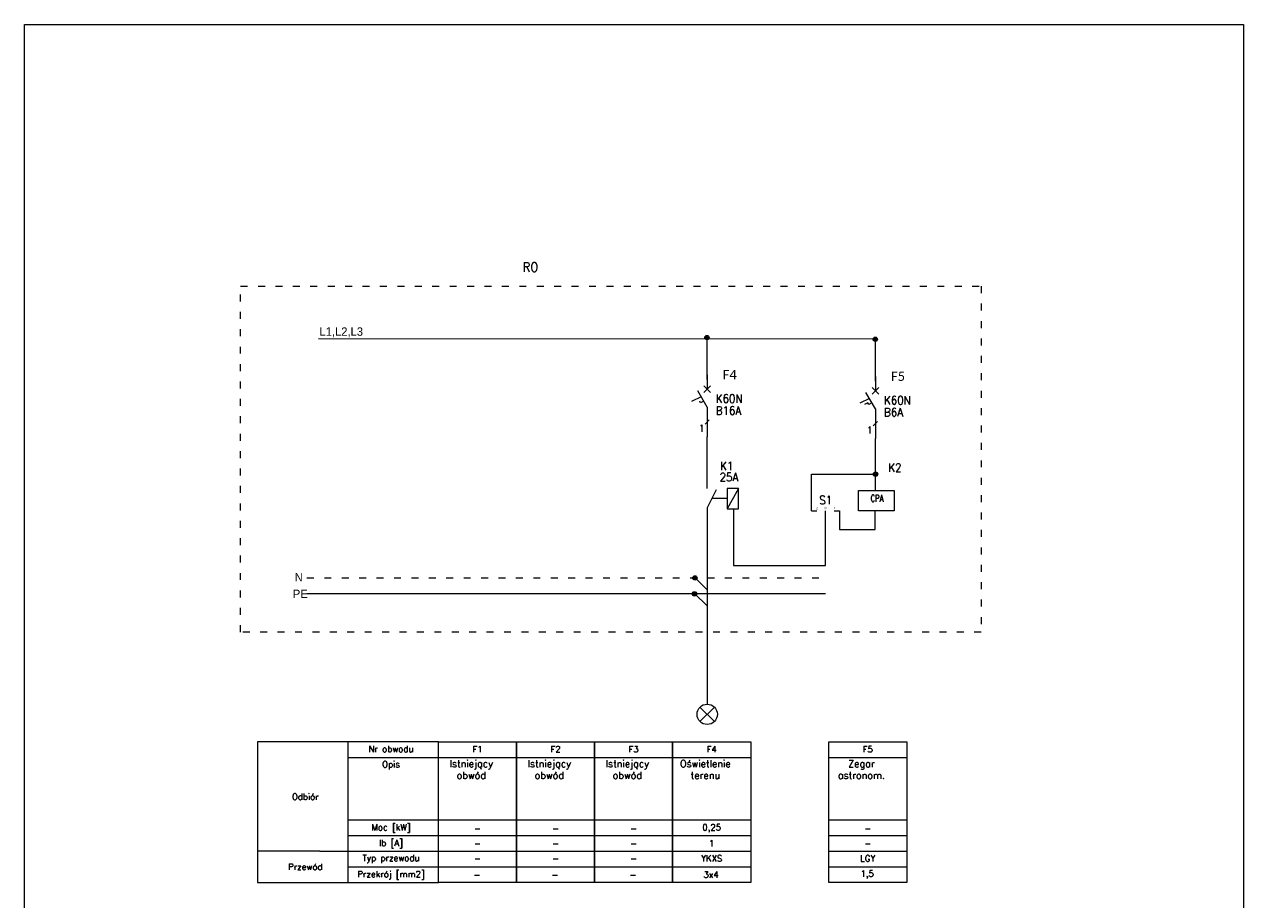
# Model space of a CAD drawing. Header units: millimetres. Extents: x 730 to 10409, y 1134 to 11940.
# Tile 5 of 49: x 4018 to 6118, y 2618 to 4126. Entities that reach past the tile are written whole.
import ezdxf
from ezdxf.enums import TextEntityAlignment as Align

# ---------------------------------------------------------------- set-up
doc = ezdxf.new("R2010")
doc.units = ezdxf.units.MM
doc.linetypes.add('ACAD_ISO03W100', pattern=[30, 12, -18])
doc.layers.add('Schematy elektryka', color=7, linetype='Continuous', lineweight=9)
doc.styles.add('ELEKTR', font='romans.shx', dxfattribs={"width": 0.7})
doc.styles.add('ELEKTRYKA', font='simplex.shx')
doc.styles.add('SBC_Oz', font='Calibri', dxfattribs={"height": 2})
doc.styles.add('STYLE3', font='romans.shx', dxfattribs={"width": 0.7, "height": 20})

msp = doc.modelspace()

# ---------------------------------------------------------------- hatches: boundary and pattern name
at = {"layer": 'Schematy elektryka', "lineweight": 15, "ltscale": 20}
h = msp.add_hatch(color=1, dxfattribs=at)
edge = h.paths.add_edge_path()
edge.add_arc((5193.23, 3586.29), 3.71, 0, 360)
h = msp.add_hatch(color=1, dxfattribs=at)
edge = h.paths.add_edge_path()
edge.add_arc((5483.04, 3583.44), 3.71, 0, 360)
h = msp.add_hatch(color=1, dxfattribs=at)
edge = h.paths.add_edge_path()
edge.add_arc((5483.73, 3350.92), 3.71, 0, 360)
h = msp.add_hatch(color=1, dxfattribs=at)
edge = h.paths.add_edge_path()
edge.add_arc((5172.47, 3172.04), 3.71, 0, 360)
h = msp.add_hatch(color=1, dxfattribs=at)
edge = h.paths.add_edge_path()
edge.add_arc((5171.7, 3144.67), 3.71, 0, 360)

# ---------------------------------------------------------------- linework, layer by layer
at = {"layer": 'Schematy elektryka', "lineweight": 15}
for p, q in [((4524.37, 3584.69), (5483.34, 3584.37)), ((4575.02, 2889.4), (4419.11, 2889.4)), ((4575.02, 2647.48), (4575.02, 2889.4)), ((4575.02, 2862.52), (4730.92, 2862.52)), ((4730.92, 2862.52), (4865.32, 2862.52)), ((4865.32, 2862.52), (4999.72, 2862.52)), ((4999.72, 2862.52), (5134.12, 2862.52)), ((4575.02, 2755), (4730.92, 2755)), ((4730.92, 2755), (4865.32, 2755)), ((4865.32, 2755), (4999.72, 2755)), ((4999.72, 2755), (5134.12, 2755)), ((4575.02, 2728.12), (4730.92, 2728.12)), ((4730.92, 2728.12), (4865.32, 2728.12)), ((4865.32, 2728.12), (4999.72, 2728.12)), ((4999.72, 2728.12), (5134.12, 2728.12)), ((4526.63, 2701.24), (4419.11, 2701.24)), ((4526.63, 2701.24), (4650.28, 2701.24)), ((4526.63, 2701.24), (4730.92, 2701.24)), ((4730.92, 2701.24), (4865.32, 2701.24)), ((4865.32, 2701.24), (4999.72, 2701.24)), ((4999.72, 2701.24), (5134.12, 2701.24)), ((4575.02, 2674.36), (4730.92, 2674.36)), ((4730.92, 2674.36), (4865.32, 2674.36)), ((4865.32, 2674.36), (4999.72, 2674.36)), ((4999.72, 2674.36), (5134.12, 2674.36)), ((4419.11, 2647.48), (4575.02, 2647.48)), ((4472.87, 2647.48), (4472.87, 2647.48))]:
    msp.add_line(p, q, dxfattribs=at)
at = {"layer": 'Schematy elektryka', "color": 1, "lineweight": 15}
for p, q in [((5193.52, 3513.99), (5193.52, 3587.23)), ((5483.34, 3511.14), (5483.34, 3584.37)), ((5193.52, 3522.19), (5193.52, 3535.63)), ((5483.34, 3519.34), (5483.34, 3532.78)), ((5193.52, 3522.19), (5193.52, 3497.5)), ((5483.34, 3519.34), (5483.34, 3494.65)), ((5193.52, 3466.25), (5177.26, 3494.41)), ((5193.52, 3497.5), (5187.79, 3503.24)), ((5193.52, 3497.5), (5187.79, 3491.76)), ((5193.52, 3497.5), (5199.26, 3503.24)), ((5193.52, 3497.5), (5199.26, 3491.76)), ((5483.34, 3463.4), (5467.08, 3491.56)), ((5483.34, 3494.65), (5477.6, 3500.38)), ((5483.34, 3494.65), (5477.6, 3488.91)), ((5483.34, 3494.65), (5489.07, 3500.38)), ((5483.34, 3494.65), (5489.07, 3488.91)), ((5183.34, 3483.9), (5166.69, 3476.13)), ((5181.99, 3473.89), (5180.66, 3476.75)), ((5187.6, 3476.51), (5181.99, 3473.89)), ((5193.52, 3466.25), (5193.52, 3441.56)), ((5473.15, 3481.04), (5456.5, 3473.28)), ((5470.47, 3473.9), (5464.75, 3471.23)), ((5471.8, 3471.04), (5470.47, 3473.9)), ((5477.41, 3473.66), (5471.8, 3471.04)), ((5193.52, 3446.79), (5193.52, 3415.29)), ((5483.34, 3463.4), (5483.34, 3438.71)), ((5483.34, 3443.94), (5483.34, 3412.44)), ((5193.52, 3419.91), (5193.52, 3419.91)), ((5483.34, 3417.06), (5483.34, 3417.06)), ((5193.55, 3151.88), (5172.95, 3172.07)), ((5192.77, 3124.51), (5172.18, 3144.7)), ((5134.12, 2862.52), (5268.52, 2862.52)), ((5402.92, 2862.52), (5537.32, 2862.52)), ((5134.12, 2755), (5268.52, 2755)), ((5402.92, 2755), (5537.32, 2755)), ((5134.12, 2728.12), (5268.52, 2728.12)), ((5402.92, 2728.12), (5537.32, 2728.12)), ((5134.12, 2701.24), (5268.52, 2701.24)), ((5402.92, 2701.24), (5537.32, 2701.24)), ((5134.12, 2674.36), (5268.52, 2674.36)), ((5402.92, 2674.36), (5537.32, 2674.36))]:
    msp.add_line(p, q, dxfattribs=at)
at = {"layer": 'Schematy elektryka', "color": 1, "lineweight": 15, "ltscale": 2}
for p, q in [((5197.12, 3444.5), (5189.92, 3437.3)), ((5486.94, 3441.65), (5479.74, 3434.45)), ((5181.61, 2949.08), (5205.61, 2925.08)), ((5205.61, 2949.08), (5181.61, 2925.08))]:
    msp.add_line(p, q, dxfattribs=at)
at = {"layer": 'Schematy elektryka', "color": 1}
for p, q in [((5193.52, 3326.16), (5193.52, 3415.29)), ((5483.34, 3323.3), (5483.34, 3412.44)), ((5373.11, 3287.84), (5373.11, 3350.85)), ((5373.11, 3350.85), (5483.32, 3350.85)), ((5193.52, 3293.08), (5193.52, 3257.35)), ((5238.8, 3290.94), (5238.8, 3193.69)), ((5373.11, 3287.84), (5382.21, 3287.84)), ((5397.31, 3193.69), (5397.31, 3287.84)), ((5412.42, 3287.84), (5421.51, 3287.84)), ((5421.51, 3287.84), (5421.51, 3255.33)), ((5483.18, 3255.33), (5483.18, 3287.75)), ((5193.52, 3257.35), (5193.52, 2955.05)), ((5421.51, 3255.33), (5483.18, 3255.33)), ((5238.8, 3193.69), (5397.31, 3193.69))]:
    msp.add_line(p, q, dxfattribs=at)
at = {"layer": 'Schematy elektryka', "color": 1, "lineweight": 15, "ltscale": 0.6}
for p, q in [((5208.91, 3323.99), (5193.52, 3293.08)), ((5247.23, 3326.39), (5228.04, 3290.95))]:
    msp.add_line(p, q, dxfattribs=at)
at = {"layer": 'Schematy elektryka', "color": 1, "lineweight": 15, "ltscale": 0.3}
msp.add_line((5227.52, 3309.21), (5201.55, 3309.21), dxfattribs=at)
at = {"layer": 'Schematy elektryka', "linetype": 'ACAD_ISO03W100'}
msp.add_line((4504.16, 3172.56), (5393.61, 3172.41), dxfattribs=at)
at = {"layer": 'Schematy elektryka', "linetype": 'ByBlock', "lineweight": 15, "ltscale": 0.7}
msp.add_line((4503.89, 3145.49), (5397.3, 3145.22), dxfattribs=at)
at = {"layer": 'Schematy elektryka'}
msp.add_line((4419.11, 2889.4), (4419.11, 2647.48), dxfattribs=at)
msp.add_lwpolyline([(4017.52, 4125.97), (6117.52, 4125.97), (6117.52, 1155.97), (4017.52, 1155.97)], close=True, dxfattribs=at)
at = {"layer": 'Schematy elektryka', "linetype": 'ACAD_ISO03W100'}
msp.add_lwpolyline([(4390.03, 3674.71), (5665.64, 3674.71), (5665.64, 3078.59), (4390.03, 3078.59)], close=True, dxfattribs=at)
at = {"layer": 'Schematy elektryka', "color": 1, "lineweight": 15, "ltscale": 0.6}
for points in [[(5247.23, 3326.39), (5228.04, 3326.39), (5228.04, 3290.95), (5247.23, 3290.95)], [(5454.06, 3322.83), (5515.84, 3322.83), (5515.84, 3287.84), (5454.06, 3287.84)]]:
    msp.add_lwpolyline(points, close=True, dxfattribs=at)
at = {"layer": 'Schematy elektryka', "lineweight": 15}
msp.add_lwpolyline([(4526.63, 2647.48), (4730.92, 2647.48), (4730.92, 2889.4), (4526.63, 2889.4)], dxfattribs=at)
for points in [[(4730.92, 2647.48), (4730.92, 2889.4), (4865.32, 2889.4), (4865.32, 2647.48)], [(4865.32, 2647.48), (4865.32, 2889.4), (4999.72, 2889.4), (4999.72, 2647.48)], [(4999.72, 2647.48), (4999.72, 2889.4), (5134.12, 2889.4), (5134.12, 2647.48)]]:
    msp.add_lwpolyline(points, close=True, dxfattribs=at)
at = {"layer": 'Schematy elektryka', "color": 1, "lineweight": 15}
for points in [[(5134.12, 2647.48), (5134.12, 2889.4), (5268.52, 2889.4), (5268.52, 2647.48)], [(5402.92, 2647.48), (5402.92, 2889.4), (5537.32, 2889.4), (5537.32, 2647.48)]]:
    msp.add_lwpolyline(points, close=True, dxfattribs=at)
at = {"layer": 'Schematy elektryka', "color": 1, "lineweight": 15, "ltscale": 20}
for centre in [(5193.23, 3586.29), (5483.04, 3583.44), (5483.73, 3350.92), (5172.47, 3172.04), (5171.7, 3144.67)]:
    msp.add_circle(centre, 3.71, dxfattribs=at)
at = {"layer": 'Schematy elektryka', "color": 1}
msp.add_circle((5193.61, 2937.08), 17.5, dxfattribs=at)

# ---------------------------------------------------------------- texts
at = {"layer": 'Schematy elektryka', "lineweight": 15, "style": 'ELEKTRYKA', "width": 0.9}
msp.add_text('RO', height=16, dxfattribs=at).set_placement((4889.35, 3707.71), align=Align.MIDDLE)
at = {"layer": 'Schematy elektryka', "color": 1, "lineweight": 15, "ltscale": 2, "style": 'ELEKTR'}
for s, height, width, p in [('K60N', 14.4, 0.9, (5208.34, 3481.17)), ('B16A', 14.4, 0.9, (5208.34, 3460.52)), ('K60N', 14.4, 0.9, (5498.15, 3478.32)), ('B6A', 14.4, 0.9, (5498.15, 3457.67)), ('1', 12, 0.7, (5180.22, 3429.79)), ('1', 12, 0.7, (5470.04, 3426.93)), ('K1', 14.4, 0.9, (5215.75, 3365.17)), ('K2', 14.4, 0.9, (5505.57, 3362.32)), ('25A', 14.4, 0.9, (5214.85, 3345.81)), ('S1', 14.4, 0.9, (5386.68, 3306.36))]:
    msp.add_text(s, height=height, dxfattribs=dict(at, width=width)).set_placement(p, align=Align.MIDDLE_LEFT)
at = {"layer": 'Schematy elektryka', "lineweight": 15, "style": 'ELEKTRYKA'}
for s, p in [('Nr obwodu', (4649, 2877.44)), ('Opis', (4649, 2849.53)), ('Odbiór', (4501.4, 2795.32)), ('Moc [kW]', (4649, 2741.56)), ('Ib [A]', (4649, 2714.68)), ('Typ przewodu', (4649, 2687.8)), ('Przewód', (4501.4, 2674.36)), ('Przekrój [mm2]', (4649, 2660.92))]:
    msp.add_text(s, height=10.752, dxfattribs=at).set_placement(p, align=Align.MIDDLE)
at = {"layer": 'Schematy elektryka', "lineweight": 15, "char_height": 14.4, "attachment_point": 1}
for s, insert, width in [('L1,L2,L3', (4525.82, 3603.82), 8.1082), ('N', (4483.06, 3180.8), 8.1082), ('PE', (4479.88, 3151.92), 9.9508)]:
    msp.add_mtext(s, dxfattribs=dict(at, insert=insert, width=width))
at = {"layer": 'Schematy elektryka', "color": 1, "lineweight": 15, "ltscale": 0.6, "insert": (5475.21, 3315.25), "char_height": 12, "width": 66.2048, "attachment_point": 1, "style": 'STYLE3'}
msp.add_mtext('CPA', dxfattribs=at)
at = {"layer": 'Schematy elektryka', "color": 1, "char_height": 4, "attachment_point": 1}
for s, insert in [('2', (5381.28, 3294.52)), ('0', (5395.84, 3294.61)), ('1', (5411.66, 3294.61))]:
    msp.add_mtext_dynamic_manual_height_columns(s, width=13.1463, gutter_width=12.5, heights=[0], dxfattribs=dict(at, insert=insert))
at = {"layer": 'Schematy elektryka', "lineweight": 15, "style": 'ELEKTRYKA'}
for s, insert, char_height, width, attachment_point in [('F1', (4798.12, 2877.02), 10.752, 115.9378, 5), ('F2', (4932.52, 2877.02), 10.752, 119.078, 5), ('F3', (5066.92, 2877.02), 10.752, 115.9378, 5), ('Istniejący obwód', (4787.28, 2858.13), 12, 80, 2), ('Istniejący obwód', (4921.68, 2858.13), 12, 80, 2), ('Istniejący obwód', (5056.08, 2858.13), 12, 80, 2), ('-', (4798.12, 2740.67), 10.75, 134.4, 5), ('-', (4932.52, 2740.67), 10.75, 134.4, 5), ('-', (5066.92, 2740.67), 10.75, 134.4, 5), ('-', (4798.12, 2714.92), 10.75, 134.4, 5), ('-', (4932.52, 2714.92), 10.75, 134.4, 5), ('-', (5066.92, 2714.92), 10.75, 134.4, 5), ('-', (4798.12, 2688.76), 10.75, 134.4, 5), ('-', (4932.52, 2688.76), 10.75, 134.4, 5), ('-', (5066.92, 2688.76), 10.75, 134.4, 5), ('-', (4797.09, 2660.9), 10.75, 134.4, 5), ('-', (4931.49, 2660.9), 10.75, 134.4, 5), ('-', (5065.89, 2660.9), 10.75, 134.4, 5)]:
    msp.add_mtext(s, dxfattribs=dict(at, insert=insert, char_height=char_height, width=width, attachment_point=attachment_point))
at = {"layer": 'Schematy elektryka', "color": 1, "lineweight": 15, "style": 'ELEKTRYKA'}
for s, insert, char_height, width, attachment_point in [('F4', (5201.32, 2877.02), 10.752, 115.9378, 5), ('F5', (5470.12, 2877.02), 10.752, 115.9378, 5), ('Oświetlenie terenu', (5190.48, 2858.13), 12, 80, 2), ('Zegar astronom.', (5459.28, 2858.13), 12, 80, 2), ('0,25', (5201.32, 2740.67), 10.752, 134.4, 5), ('-', (5470.12, 2740.67), 10.75, 134.4, 5), ('1', (5201.32, 2714.92), 10.75, 134.4, 5), ('-', (5470.12, 2714.92), 10.75, 134.4, 5), ('YKXS', (5201.32, 2688.76), 10.752, 134.4, 5), ('LGY', (5470.12, 2688.76), 10.752, 134.4, 5), ('3x4', (5200.29, 2660.9), 10.752, 134.4, 5), ('1,5', (5469.09, 2660.9), 10.752, 134.4, 5)]:
    msp.add_mtext(s, dxfattribs=dict(at, insert=insert, char_height=char_height, width=width, attachment_point=attachment_point))
at = {"layer": 'Schematy elektryka', "color": 1, "lineweight": 15, "style": 'SBC_Oz'}
for tag, p in [('F4', (5220.42, 3514.44)), ('F5', (5510.23, 3511.59))]:
    msp.add_attdef(tag, p, '', height=16, dxfattribs=at)

doc.saveas('drawing.dxf')
